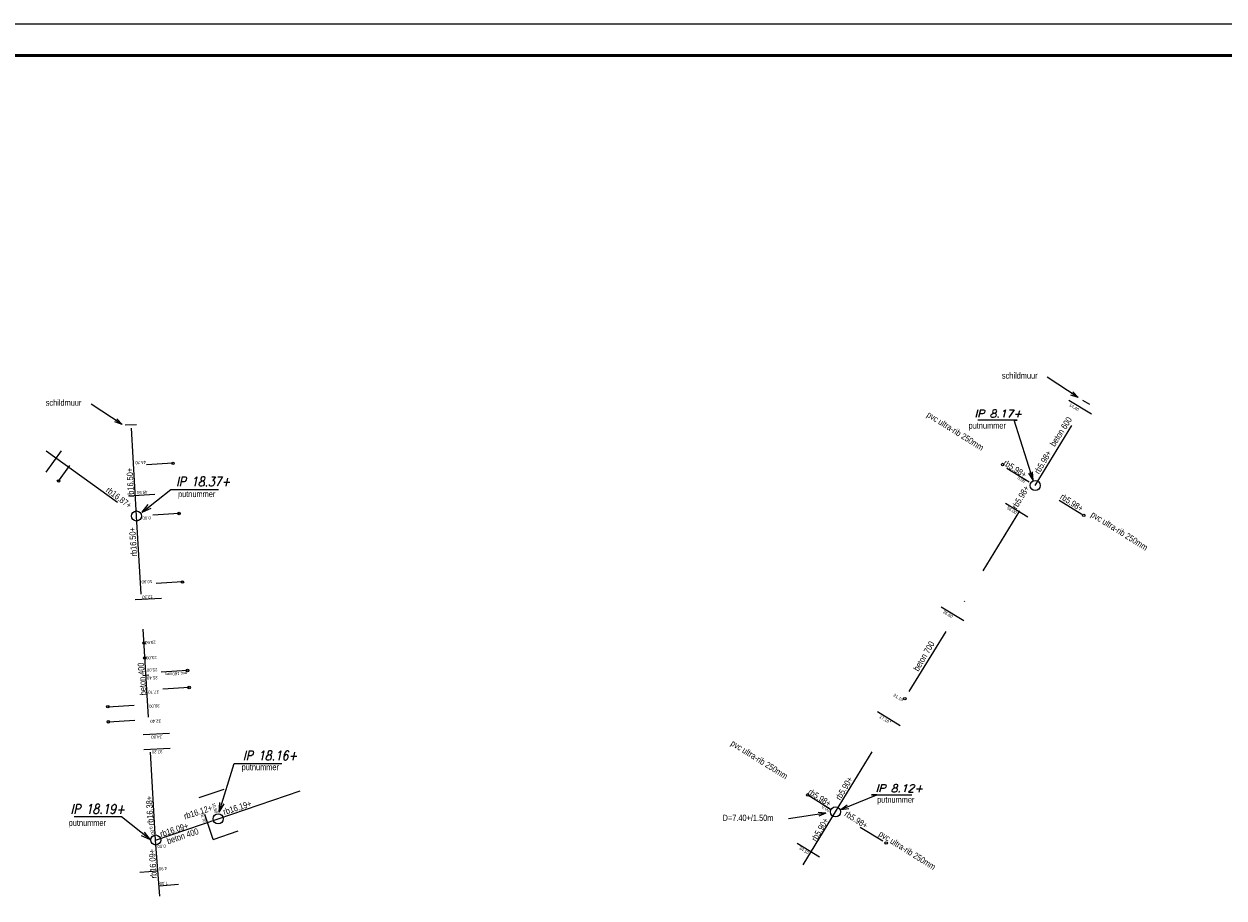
# Model space of a CAD drawing. Header units: metres. Extents: x 170701 to 171309, y 446948 to 447368.
# Tile 10 of 17: x 170859 to 171050, y 447229 to 447368. Entities that reach past the tile are written whole.
import ezdxf
from ezdxf.enums import TextEntityAlignment as Align

# ---------------------------------------------------------------- set-up
doc = ezdxf.new("R2010")
doc.units = ezdxf.units.M
doc.header["$MEASUREMENT"] = 0
for name, pattern in [('DGN Style 3', [19.580004, 13.985717, -5.594287]), ('DGN Style 4', [22.391133, 11.188574, -5.594287, 0.013986, -5.594287]), ('DGN Style 5', [9.790002, 4.195715, -5.594287])]:
    doc.linetypes.add(name, pattern=pattern)
for name, color, linetype, lineweight in [('Kaders', 7, 'Continuous', 0), ('RWA B O B (revisie)', 5, 'Continuous', 0), ('RWA bijzonderheden tekst (revisie)', 5, 'Continuous', 0), ('RWA controleput (revisie)', 5, 'Continuous', 0), ('RWA hoofdleiding (stramien) (revisie)', 5, 'DGN Style 4', 0), ('RWA inlaat (revisie)', 5, 'Continuous', 0), ('RWA IP-putnummer (revisie)', 5, 'Continuous', 0), ('RWA maatvoering (revisie)', 5, 'Continuous', 0), ('RWA materiaal-diameter (revisie)', 5, 'Continuous', 0), ('RWA put (revisie)', 5, 'Continuous', 0), ('RWA schildmuur (revisie)', 5, 'Continuous', 0), ('RWA uitlegger (revisie)', 5, 'DGN Style 5', 0), ('VWA B O B (revisie)', 1, 'Continuous', 0), ('VWA bijzonderheden tekst (revisie)', 1, 'Continuous', 0), ('VWA controleput (revisie)', 1, 'Continuous', 0), ('VWA hoofdleiding (stramien) (revisie)', 1, 'DGN Style 3', 0), ('VWA inlaat (revisie)', 1, 'Continuous', 0), ('VWA IP-putnummer (revisie)', 1, 'Continuous', 0), ('VWA maatvoering (revisie)', 1, 'Continuous', 0), ('VWA materiaal-diameter (revisie)', 1, 'Continuous', 0), ('VWA put (revisie)', 1, 'Continuous', 0), ('VWA schildmuur (revisie)', 1, 'Continuous', 0), ('VWA uitlegger (revisie)', 1, 'DGN Style 5', 0)]:
    doc.layers.add(name, color=color, linetype=linetype, lineweight=lineweight)
doc.styles.get("Standard").update_dxf_attribs({"font": 'txt.shx'})
doc.styles.add('Style-arial', font='arial.shx')
doc.styles.add('Style-ITALICS', font='ITALICS.shx')
doc.styles.add('Style-WORKING', font='WORKING.shx')
doc.dimstyles.get("Standard").update_dxf_attribs({"dimtxt": 0.18, "dimasz": 0.18, "dimexe": 0.18, "dimexo": 0.0625, "dimgap": 0.09, "dimtad": 0, "dimtih": 1, "dimtoh": 1, "dimdec": 4, "dimzin": 0, "dimdsep": 46, "dimtxsty": 'Standard', "dimcen": 0.09, "dimadec": 0, "dimazin": 0, "dimtfac": 1, "dimtdec": 4, "dimtofl": 0, "dimtmove": 0, "dimatfit": 3, "dimfxl": 0, "dimtolj": 1, "dimtzin": 0, "dimarcsym": 0})

# ---------------------------------------------------------------- blocks, each defined once
blk = doc.blocks.new('21____')
at = {"layer": 'VWA put (revisie)'}
blk.add_circle((0, 0), 1, dxfattribs=at)
blk = doc.blocks.new('TerminatorOpen_0.5')
at = {"color": 0, "linetype": 'ByBlock', "lineweight": -2}
for q in [(-1, 0.25), (-1, 0), (-1, -0.25)]:
    blk.add_line((0, 0), q, dxfattribs=at)
blk = doc.blocks.new('21_____1')
at = {"layer": 'VWA controleput (revisie)'}
blk.add_circle((0, 0), 1, dxfattribs=at)
blk = doc.blocks.new('21_____2')
at = {"layer": 'VWA inlaat (revisie)'}
blk.add_circle((0, 0), 1, dxfattribs=at)
blk = doc.blocks.new('21_____5')
at = {"layer": 'RWA put (revisie)'}
blk.add_circle((0, 0), 1, dxfattribs=at)
blk = doc.blocks.new('21_____6')
at = {"layer": 'RWA controleput (revisie)'}
blk.add_circle((0, 0), 1, dxfattribs=at)
blk = doc.blocks.new('21_____7')
at = {"layer": 'RWA inlaat (revisie)'}
blk.add_circle((0, 0), 1, dxfattribs=at)
blk = doc.blocks.new('A0H')
at = {"layer": 'Kaders', "color": 7, "linetype": 'Continuous', "lineweight": 13, "flags": 128}
blk.add_lwpolyline([(-594.5, 0), (0, 0), (0, 420.5), (-594.5, 420.5), (-594.5, 0)], close=True, dxfattribs=at)
at = {"layer": 'Kaders', "color": 7, "linetype": 'Continuous', "lineweight": 53, "flags": 128}
blk.add_lwpolyline([(-589.5, 5), (-5, 5), (-5, 415.5), (-589.5, 415.5), (-589.5, 5)], close=True, dxfattribs=at)
at = {"layer": 'Kaders', "color": 7, "linetype": 'Continuous', "lineweight": 0, "style": 'Style-arial'}
for tag, p, height in [('A0H_126748', (-57.27, 46.51), 1.2), ('A0H_126746', (-97.54, 46.28), 1.2), ('A0H_126747', (-86.07, 46.27), 1.2), ('A0H_126754', (-34.58, 21.61), 0.8), ('A0H_126755', (-34.58, 19.61), 0.8), ('A0H_126756', (-34.58, 17.61), 0.8)]:
    blk.add_attdef(tag, p, '', height=height, dxfattribs=at)
at = {"layer": 'Kaders', "color": 7, "linetype": 'Continuous', "lineweight": 30, "style": 'Style-arial', "width": 1.090911}
for tag, p in [('A0H_126749', (-7.5, 39.5)), ('A0H_126751', (-7.5, 36.78)), ('A0H_126752', (-7.5, 33.91))]:
    blk.add_attdef(tag, text='', height=1.1, dxfattribs=at).set_placement(p, align=Align.RIGHT)
at = {"layer": 'Kaders', "color": 7, "linetype": 'Continuous', "lineweight": 30, "style": 'Style-arial'}
for tag, p, height, width in [('A0H_126757', (-97.5, 36.5), 1.8, 0.88889), ('A0H_126750', (-18.22, 36.78), 1.1, 1.090911), ('A0H_126758', (-97.5, 31.36), 1.8, 0.88889), ('A0H_126759', (-97.5, 28.31), 1.8, 0.88889), ('A0H_126760', (-97.5, 23.2), 1.8, 0.88889), ('A0H_126761', (-97.5, 20.15), 1.8, 0.88889)]:
    blk.add_attdef(tag, p, '', height=height, dxfattribs=dict(at, width=width))
at = {"layer": 'Kaders', "color": 7, "linetype": 'Continuous', "lineweight": 53, "style": 'Style-arial'}
blk.add_attdef('A0H_126753', text='', height=1.5, dxfattribs=at).set_placement((-7.38, 26.34), align=Align.RIGHT)

msp = doc.modelspace()

# ---------------------------------------------------------------- linework, layer by layer
at = {"layer": 'RWA hoofdleiding (stramien) (revisie)', "color": 5, "linetype": 'DGN Style 4', "lineweight": 0}
for p, q in [((171020.27, 447294.61), (171028.46, 447308.09)), ((170988.51, 447242.7), (171020.27, 447294.61)), ((170983.38, 447234.31), (170988.51, 447242.7))]:
    msp.add_line(p, q, dxfattribs=at)
at = {"layer": 'RWA schildmuur (revisie)'}
msp.add_line((171027.77, 447308.21), (171028.92, 447307.53), dxfattribs=at)
at = {"layer": 'RWA uitlegger (revisie)', "color": 5, "linetype": 'DGN Style 5', "lineweight": 0}
for p, q in [((171025.62, 447308.21), (171033.02, 447303.69)), ((171015.74, 447297.38), (171027.99, 447289.88)), ((171015.53, 447291.82), (171022.8, 447287.38)), ((171005.33, 447275.32), (171012.64, 447270.85)), ((170995.2, 447258.66), (171002.44, 447254.23)), ((170984.09, 447245.41), (170996.57, 447237.77)), ((170982.41, 447237.75), (170989.82, 447233.18))]:
    msp.add_line(p, q, dxfattribs=at)
at = {"layer": 'VWA hoofdleiding (stramien) (revisie)'}
for p, q in [((170877.33, 447289.76), (170876.49, 447304.39)), ((170862.95, 447300.14), (170877.33, 447289.76)), ((170880.37, 447238.24), (170877.33, 447289.76)), ((170890.32, 447241.61), (170903.37, 447246.05)), ((170880.37, 447238.24), (170890.32, 447241.61)), ((170881.04, 447229.33), (170880.37, 447238.24))]:
    msp.add_line(p, q, dxfattribs=at)
at = {"layer": 'VWA materiaal-diameter (revisie)'}
msp.add_line((170879.27, 447264.43), (170878.31, 447264.37), dxfattribs=at)
at = {"layer": 'VWA schildmuur (revisie)'}
msp.add_line((170875.53, 447304.25), (170877.31, 447304.34), dxfattribs=at)
at = {"layer": 'VWA uitlegger (revisie)', "color": 1, "linetype": 'DGN Style 5', "lineweight": 0}
for p, q in [((170862.97, 447296.71), (170866.46, 447301.61)), ((170864.93, 447295.32), (170866.7, 447297.82)), ((170883.12, 447298.15), (170876.87, 447297.79)), ((170880.26, 447293.18), (170874.28, 447292.83)), ((170884.09, 447290.16), (170877.33, 447289.76)), ((170884.63, 447279.27), (170877.98, 447278.88)), ((170881.3, 447276.67), (170875.27, 447276.31)), ((170885.43, 447265.19), (170878.81, 447264.8)), ((170885.69, 447262.5), (170878.97, 447262.1)), ((170872.77, 447259.43), (170879.1, 447259.81)), ((170872.85, 447257.04), (170879.24, 447257.41)), ((170882.56, 447255.2), (170876.56, 447254.85)), ((170882.7, 447252.81), (170876.71, 447252.45)), ((170887.27, 447244.99), (170891.85, 447246.52)), ((170889.54, 447238.32), (170887.27, 447244.99)), ((170889.54, 447238.32), (170893.96, 447239.87)), ((170877.88, 447233.14), (170880.74, 447233.35)), ((170880.92, 447230.96), (170884, 447231.19))]:
    msp.add_line(p, q, dxfattribs=at)

# ---------------------------------------------------------------- block references
at = {"layer": 'Kaders', "color": 7, "linetype": 'Continuous', "lineweight": 13}
msp.add_blockref('A0H', (171295.48, 446947.5), dxfattribs=at)
at = {"layer": 'RWA controleput (revisie)', "xscale": 0.1999995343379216, "yscale": 0.1999995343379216, "zscale": 0.1999995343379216}
for p in [(171015.09, 447297.94), (171027.99, 447289.88), (170984.09, 447245.41), (170996.57, 447237.77)]:
    msp.add_blockref('21_____6', p, dxfattribs=at)
at = {"layer": 'RWA inlaat (revisie)', "xscale": 0.1999995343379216, "yscale": 0.1999995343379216, "zscale": 0.1999995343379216}
msp.add_blockref('21_____7', (170999.53, 447260.71), dxfattribs=at)
at = {"layer": 'RWA put (revisie)', "xscale": 0.7999981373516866, "yscale": 0.7999981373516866, "zscale": 0.7999981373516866}
for p in [(171020.27, 447294.61), (170988.51, 447242.7)]:
    msp.add_blockref('21_____5', p, dxfattribs=at)
at = {"layer": 'VWA controleput (revisie)', "xscale": 0.1999995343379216, "yscale": 0.1999995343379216, "zscale": 0.1999995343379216}
for p in [(170883.12, 447298.15), (170864.93, 447295.32), (170884.09, 447290.16), (170884.63, 447279.27), (170885.43, 447265.19), (170885.69, 447262.5), (170872.77, 447259.44), (170872.85, 447257.04)]:
    msp.add_blockref('21_____1', p, dxfattribs=at)
at = {"layer": 'VWA inlaat (revisie)', "xscale": 0.1999995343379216, "yscale": 0.1999995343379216, "zscale": 0.1999995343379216}
for p in [(170878.51, 447269.57), (170878.64, 447267.18)]:
    msp.add_blockref('21_____2', p, dxfattribs=at)
at = {"layer": 'VWA put (revisie)', "xscale": 0.7999981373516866, "yscale": 0.7999981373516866, "zscale": 0.7999981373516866}
for p in [(170877.33, 447289.76), (170890.32, 447241.61), (170880.38, 447238.24)]:
    msp.add_blockref('21____', p, dxfattribs=at)

# ---------------------------------------------------------------- texts
at = {"layer": 'RWA B O B (revisie)', "color": 5, "linetype": 'Continuous', "lineweight": 0, "style": 'Style-WORKING', "width": 0.858588}
for s, rotation, p in [('rb5.98+', 59.3889, (171020.89, 447296.34)), ('rb5.98+', 327.6417, (171015.09, 447297.94)), ('rb5.98+', 59.3889, (171017.34, 447290.77)), ('rb5.98+', 327.6417, (171024.12, 447292.56)), ('rb5.90+', 59.3889, (170989.28, 447244.47)), ('rb5.98+', 327.6417, (170984.02, 447245.63)), ('rb5.90+', 59.3889, (170985.43, 447237.92)), ('rb5.98+', 327.6417, (170989.84, 447242.14))]:
    msp.add_text(s, height=0.99, rotation=rotation, dxfattribs=at).set_placement(p)
at = {"layer": 'RWA bijzonderheden tekst (revisie)', "style": 'Style-WORKING', "width": 0.858588}
for s, p in [('schildmuur', (171014.97, 447312.59)), ('D=7.40+/1.50m', (170970.54, 447242.26))]:
    msp.add_text(s, height=0.99, dxfattribs=at).set_placement(p, align=Align.TOP_LEFT)
at = {"layer": 'RWA IP-putnummer (revisie)', "color": 5, "linetype": 'Continuous', "lineweight": 0, "style": 'Style-WORKING', "width": 0.858588}
for p in [(171009.67, 447303.65), (170995.12, 447244.17)]:
    msp.add_text('putnummer', height=0.99, dxfattribs=at).set_placement(p)
at = {"layer": 'RWA IP-putnummer (revisie)', "color": 5, "linetype": 'Continuous', "lineweight": 0, "char_height": 1.25, "attachment_point": 7, "line_spacing_factor": 0.6, "style": 'Style-ITALICS'}
for s, insert in [('IP 8.17+', (171010.6, 447305.41)), ('IP 8.12+', (170994.88, 447245.83))]:
    msp.add_mtext(s, dxfattribs=dict(at, insert=insert))
at = {"layer": 'RWA maatvoering (revisie)', "color": 5, "linetype": 'Continuous', "lineweight": 0, "style": 'Style-WORKING', "width": 0.858582}
for s, p in [('14.40', (171027.18, 447306.61)), ('0.00', (171018.64, 447295.22)), ('56.00', (171017.29, 447290.24)), ('36.60', (171007.11, 447273.71)), ('21.10', (170999.22, 447260.46)), ('17.10', (170996.99, 447257.02)), ('0.00', (170987.51, 447242.9)), ('34.10', (170984.23, 447236.14))]:
    msp.add_text(s, height=0.495, rotation=328.5628, dxfattribs=at).set_placement(p, align=Align.MIDDLE_RIGHT)
at = {"layer": 'RWA materiaal-diameter (revisie)', "style": 'Style-WORKING', "width": 0.858588}
for s, rotation, p in [('pvc ultra-rib 250mm', 327.7986, (171002.92, 447305.62)), ('beton 600', 57.5403, (171023.37, 447300.71)), ('pvc ultra-rib 250mm', 327.7986, (171029.01, 447289.74)), ('beton 700', 59.3889, (171001.66, 447264.98)), ('pvc ultra-rib 250mm', 327.7986, (170971.74, 447253.37)), ('pvc ultra-rib 250mm', 327.7986, (170995.27, 447238.95))]:
    msp.add_text(s, height=0.99, rotation=rotation, dxfattribs=at).set_placement(p)
at = {"layer": 'VWA B O B (revisie)', "color": 1, "linetype": 'Continuous', "lineweight": 0, "style": 'Style-WORKING', "width": 0.858588}
for s, rotation, p in [('rb16.50+', 92.6151, (170876.93, 447292.78)), ('rb16.87+', 323.4031, (170872.36, 447293.68)), ('rb16.50+', 93.4519, (170877.41, 447283.36)), ('rb16.38+', 93.4519, (170880.06, 447240.62)), ('rb16.12+', 17.6766, (170885.04, 447241.51)), ('rb16.19+', 17.6766, (170891.29, 447242.21)), ('rb16.09+', 17.6766, (170881.25, 447238.67)), ('rb16.09+', 93.4519, (170880.55, 447232.17))]:
    msp.add_text(s, height=0.99, rotation=rotation, dxfattribs=at).set_placement(p)
at = {"layer": 'VWA bijzonderheden tekst (revisie)', "style": 'Style-WORKING', "width": 0.858588}
msp.add_text('schildmuur', height=0.99, dxfattribs=at).set_placement((170862.89, 447308.29), align=Align.TOP_LEFT)
at = {"layer": 'VWA IP-putnummer (revisie)', "color": 1, "linetype": 'Continuous', "lineweight": 0, "style": 'Style-WORKING', "width": 0.858588}
for p in [(170883.93, 447292.77), (170894.05, 447249.34), (170866.54, 447240.48)]:
    msp.add_text('putnummer', height=0.99, dxfattribs=at).set_placement(p)
at = {"layer": 'VWA IP-putnummer (revisie)', "color": 1, "linetype": 'Continuous', "lineweight": 0, "char_height": 1.5, "attachment_point": 7, "line_spacing_factor": 0.6, "style": 'Style-ITALICS'}
for s, insert in [('\\H1x;\\W0.833333;IP 18.37+', (170883.61, 447294.49)), ('\\H1x;\\W0.833333;IP 18.16+', (170894.26, 447250.92)), ('\\H1x;\\W0.833333;IP 18.19+', (170866.85, 447242.42))]:
    msp.add_mtext(s, dxfattribs=dict(at, insert=insert))
at = {"layer": 'VWA maatvoering (revisie)', "color": 1, "linetype": 'Continuous', "lineweight": 0, "style": 'Style-WORKING', "width": 0.858582}
for s, rotation, p in [('44.70', 182.746, (170877.13, 447298.48)), ('49.50', 182.746, (170877.35, 447293.72)), ('0.00', 182.746, (170878.27, 447289.67)), ('10.90', 182.746, (170878.12, 447279.52)), ('13.30', 182.746, (170878.22, 447277.1)), ('20.60', 182.746, (170878.67, 447269.86)), ('23.00', 182.746, (170878.83, 447267.44)), ('25.00', 182.746, (170878.94, 447265.49)), ('25.40', 182.746, (170878.98, 447264.23)), ('27.70', 182.746, (170879.18, 447261.98)), ('30.00', 182.746, (170879.31, 447259.75)), ('32.40', 182.746, (170879.51, 447257.34)), ('34.80', 182.746, (170879.66, 447254.83)), ('37.20', 182.746, (170879.74, 447252.47)), ('10.50', 287.2884, (170889.81, 447242.45)), ('8.70', 287.2884, (170887.94, 447240.97)), ('0.00', 287.2884, (170879.74, 447239.03)), ('0.00', 183.6233, (170880.65, 447237.44)), ('4.90', 183.6233, (170880.86, 447233.89)), ('7.30', 183.6233, (170880.99, 447231.54))]:
    msp.add_text(s, height=0.495, rotation=rotation, dxfattribs=at).set_placement(p, align=Align.RIGHT)
at = {"layer": 'VWA materiaal-diameter (revisie)', "style": 'Style-WORKING', "width": 0.858588}
for rotation, p in [(94.592, (170878.9, 447261.29)), (18.4826, (170882.35, 447237.57))]:
    msp.add_text('beton 400', height=0.99, rotation=rotation, dxfattribs=at).set_placement(p)
at = {"layer": 'VWA materiaal-diameter (revisie)', "style": 'Style-WORKING', "width": 0.858582}
msp.add_text('pvc 160mm', height=0.495, rotation=182.746, dxfattribs=at).set_placement((170881.89, 447264.85), align=Align.RIGHT)

# ---------------------------------------------------------------- leaders
at = {"layer": 'RWA bijzonderheden tekst (revisie)', "linetype": 'Continuous'}
for points in [[(171027.1, 447308.59), (171022.17, 447311.86)], [(170986.98, 447242.49), (170981.01, 447241.58)]]:
    msp.add_leader(points, dimstyle='Standard', override={"dimtxt": 1.2, "dimasz": 1.2, "dimgap": 0, "dimtad": 1, "dimtxsty": 'Style-WORKING', "dimldrblk": 'TerminatorOpen_0.5'}, dxfattribs=at)
at = {"layer": 'RWA IP-putnummer (revisie)', "color": 5, "linetype": 'Continuous', "lineweight": 0, "annotation_type": 0, "has_hookline": 1, "hookline_direction": 0, "text_width": 6.22, "horizontal_direction": (-1, 0, 0)}
msp.add_leader([(171019.92, 447295.48), (171016.9, 447304.99), (171017.38, 447304.99)], dimstyle='Standard', override={"dimtxt": 1.25, "dimasz": 1.25, "dimgap": 0, "dimtad": 1, "dimtxsty": 'Style-ITALICS', "dimldrblk": 'TerminatorOpen_0.5'}, dxfattribs=at)
at = {"layer": 'RWA IP-putnummer (revisie)', "color": 5, "linetype": 'Continuous', "lineweight": 0, "annotation_type": 0, "has_hookline": 1, "hookline_direction": 0, "text_width": 6.39}
msp.add_leader([(170989.34, 447243.08), (170995.06, 447245.41), (170994.25, 447245.41)], dimstyle='Standard', override={"dimtxt": 1.25, "dimasz": 1.25, "dimgap": 0, "dimtad": 1, "dimtxsty": 'Style-ITALICS', "dimldrblk": 'TerminatorOpen_0.5'}, dxfattribs=at)
at = {"layer": 'VWA bijzonderheden tekst (revisie)', "linetype": 'Continuous'}
msp.add_leader([(170875.02, 447304.3), (170870.1, 447307.56)], dimstyle='Standard', override={"dimtxt": 1.2, "dimasz": 1.2, "dimgap": 0, "dimtad": 1, "dimtxsty": 'Style-WORKING', "dimldrblk": 'TerminatorOpen_0.5'}, dxfattribs=at)
at = {"layer": 'VWA IP-putnummer (revisie)', "color": 1, "linetype": 'Continuous', "lineweight": 0, "annotation_type": 0, "has_hookline": 1, "hookline_direction": 0}
for points, text_width in [([(170878.23, 447290.35), (170882.81, 447293.99), (170882.99, 447293.99)], 7.36), ([(170890.48, 447242.66), (170892.87, 447250.42), (170893.64, 447250.42)], 6.79)]:
    msp.add_leader(points, dimstyle='Standard', override={"dimtxt": 1.5, "dimasz": 1.5, "dimgap": 0, "dimtad": 1, "dimtxsty": 'Style-ITALICS', "dimldrblk": 'TerminatorOpen_0.5'}, dxfattribs=dict(at, text_width=text_width))
at = {"layer": 'VWA IP-putnummer (revisie)', "color": 1, "linetype": 'Continuous', "lineweight": 0, "annotation_type": 0, "has_hookline": 1, "hookline_direction": 0, "text_width": 6.79, "horizontal_direction": (-1, 0, 0)}
msp.add_leader([(170879.53, 447238.28), (170874.96, 447241.92), (170874.19, 447241.92)], dimstyle='Standard', override={"dimtxt": 1.5, "dimasz": 1.5, "dimgap": 0, "dimtad": 1, "dimtxsty": 'Style-ITALICS', "dimldrblk": 'TerminatorOpen_0.5'}, dxfattribs=at)

doc.saveas('drawing.dxf')
